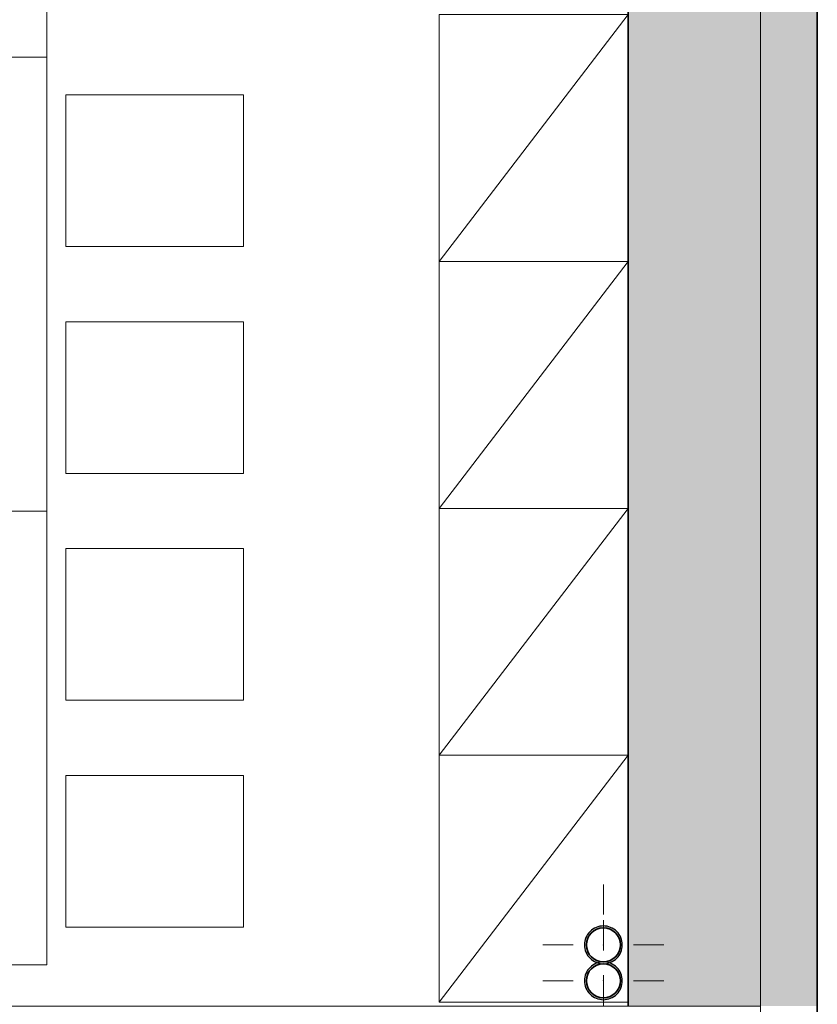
# Model space of a CAD drawing. Header units: millimetres. Extents: x 82175 to 237000, y 24756 to 471700.
# Tile 84 of 256: x 120550 to 122660, y 235183 to 237787. Entities that reach past the tile are written whole.
import ezdxf

# ---------------------------------------------------------------- set-up
doc = ezdxf.new("R2010")
doc.units = ezdxf.units.MM
doc.linetypes.add('Kropki i Kreski', pattern=[6.702778, 3.527778, -1.763889, 0, -1.411111])
for name, color, linetype in [('- A - ocieplenie', 8, 'Continuous'), ('Konstrukcja - Siatka mod', 8, 'Continuous'), ('Konstrukcja - Stropy', 8, 'Continuous'), ('Konstrukcja - Ściany zewnętrzne', 8, 'Continuous'), ('PIONY INST', 8, 'Continuous'), ('Wnętrze - Umeblowanie', 8, 'Continuous')]:
    doc.layers.add(name, color=color, linetype=linetype)

msp = doc.modelspace()

# ---------------------------------------------------------------- hatches: boundary and pattern name
at = {"layer": 'Konstrukcja - Ściany zewnętrzne', "linetype": 'Continuous', "lineweight": 13}
msp.add_hatch(color=8, dxfattribs=at).paths.add_polyline_path([(122660, 235178.9), (122660, 247658.9), (122160, 247658.9), (122160, 235178.9)])
at = {"layer": 'PIONY INST', "linetype": 'Continuous', "lineweight": 13}
h = msp.add_hatch(color=8, dxfattribs=at)
h.paths.add_polyline_path([(122094.1, 235390.6, 0.414214), (122044.1, 235340.6, 0.414214), (122094.1, 235290.6, 0.414214), (122144.1, 235340.6, 0.414214)])
h.paths.add_polyline_path([(122094.1, 235385.6, -1), (122094.1, 235295.6, -1)], flags=0)
h = msp.add_hatch(color=8, dxfattribs=at)
h.paths.add_polyline_path([(122094.1, 235295.6, 0.414214), (122044.1, 235245.6, 0.414214), (122094.1, 235195.6, 0.414214), (122144.1, 235245.6, 0.414214)])
h.paths.add_polyline_path([(122094.1, 235290.6, -1), (122094.1, 235200.6, -1)], flags=0)

# ---------------------------------------------------------------- linework, layer by layer
at = {"layer": '- A - ocieplenie', "color": 8, "linetype": 'Continuous', "lineweight": 35, "ltscale": 100, "flags": 128}
msp.add_lwpolyline([(122660, 247958.9), (122660, 235178.9)], dxfattribs=at)
at = {"layer": 'Konstrukcja - Siatka mod', "color": 8, "linetype": 'Kropki i Kreski', "lineweight": 13, "ltscale": 100}
msp.add_line((122510, 250764.8), (122510, 233800), dxfattribs=at)
at = {"layer": 'Konstrukcja - Stropy', "color": 8, "linetype": 'Continuous', "lineweight": 13, "ltscale": 100, "flags": 128}
msp.add_lwpolyline([(107140, 240228.9), (110439, 240228.9), (110439, 235178.9), (122510, 235178.9), (122510, 247658.9), (95470, 247658.9), (95470, 235178.9), (107140, 235178.9)], close=True, dxfattribs=at)
at = {"layer": 'Konstrukcja - Ściany zewnętrzne', "color": 8, "linetype": 'Continuous', "lineweight": 35, "ltscale": 100, "flags": 128}
for points in [[(122660, 234878.9), (122660, 247958.9)], [(122160, 240048.9), (122160, 235178.9)]]:
    msp.add_lwpolyline(points, dxfattribs=at)
at = {"layer": 'PIONY INST', "color": 8, "linetype": 'Continuous', "lineweight": 0, "ltscale": 100}
for p, q in [((122094.1, 235420.6), (122094.1, 235500.6)), ((122094.1, 235325.6), (122094.1, 235405.6)), ((122014.1, 235340.6), (121934.1, 235340.6)), ((122174.1, 235340.6), (122254.1, 235340.6)), ((122094.1, 235260.6), (122094.1, 235180.6)), ((122014.1, 235245.6), (121934.1, 235245.6)), ((122174.1, 235245.6), (122254.1, 235245.6))]:
    msp.add_line(p, q, dxfattribs=at)
at = {"layer": 'PIONY INST', "color": 8, "linetype": 'Continuous', "lineweight": 25, "ltscale": 100, "flags": 128}
for points in [[(122094.1, 235390.6, 0.414214), (122044.1, 235340.6, 0.414214), (122094.1, 235290.6, 0.414214), (122144.1, 235340.6, 0.414214)], [(122094.1, 235295.6, 0.414214), (122044.1, 235245.6, 0.414214), (122094.1, 235195.6, 0.414214), (122144.1, 235245.6, 0.414214)]]:
    msp.add_lwpolyline(points, format="xyb", close=True, dxfattribs=at)
at = {"layer": 'PIONY INST', "color": 8, "linetype": 'Continuous', "lineweight": 35, "ltscale": 100, "flags": 128}
for points in [[(122094.1, 235385.6, -1), (122094.1, 235295.6, -1)], [(122094.1, 235290.6, -1), (122094.1, 235200.6, -1)]]:
    msp.add_lwpolyline(points, format="xyb", close=True, dxfattribs=at)
at = {"layer": 'PIONY INST', "color": 8, "linetype": 'Continuous', "lineweight": 0, "ltscale": 100}
for p in [(122094.1, 235340.6), (122094.1, 235245.6)]:
    msp.add_point(p, dxfattribs=at)
at = {"layer": 'Wnętrze - Umeblowanie', "color": 8, "linetype": 'Continuous', "lineweight": 13, "ltscale": 100}
for p, q in [((121660, 237147.7), (122160, 237800.6)), ((122160, 237147.7), (121660, 237147.7)), ((121660, 236494.7), (122160, 237147.7)), ((121660, 235841.8), (122160, 236494.7)), ((122160, 235841.8), (121660, 235841.8)), ((121660, 235188.9), (122160, 235841.8))]:
    msp.add_line(p, q, dxfattribs=at)
at = {"layer": 'Wnętrze - Umeblowanie', "color": 8, "linetype": 'Continuous', "lineweight": 13, "ltscale": 100, "flags": 128}
for points in [[(120622, 237687.8), (120622, 238887.8), (120221, 238887.8), (120221, 237687.8)], [(122160, 237800.6), (122160, 236494.7), (121660, 236494.7), (121660, 237800.6)], [(120622, 236487.8), (120622, 237687.8), (120221, 237687.8), (120221, 236487.8)], [(120672, 237187.3), (120672, 237588.3), (121142, 237588.3), (121142, 237187.3)], [(120672, 236587.3), (120672, 236988.3), (121142, 236988.3), (121142, 236587.3)], [(120622, 235287.8), (120622, 236487.8), (120221, 236487.8), (120221, 235287.8)], [(122160, 236494.7), (122160, 235188.9), (121660, 235188.9), (121660, 236494.7)], [(120672, 235987.3), (120672, 236388.3), (121142, 236388.3), (121142, 235987.3)], [(120672, 235387.3), (120672, 235788.3), (121142, 235788.3), (121142, 235387.3)]]:
    msp.add_lwpolyline(points, close=True, dxfattribs=at)

doc.saveas('drawing.dxf')
